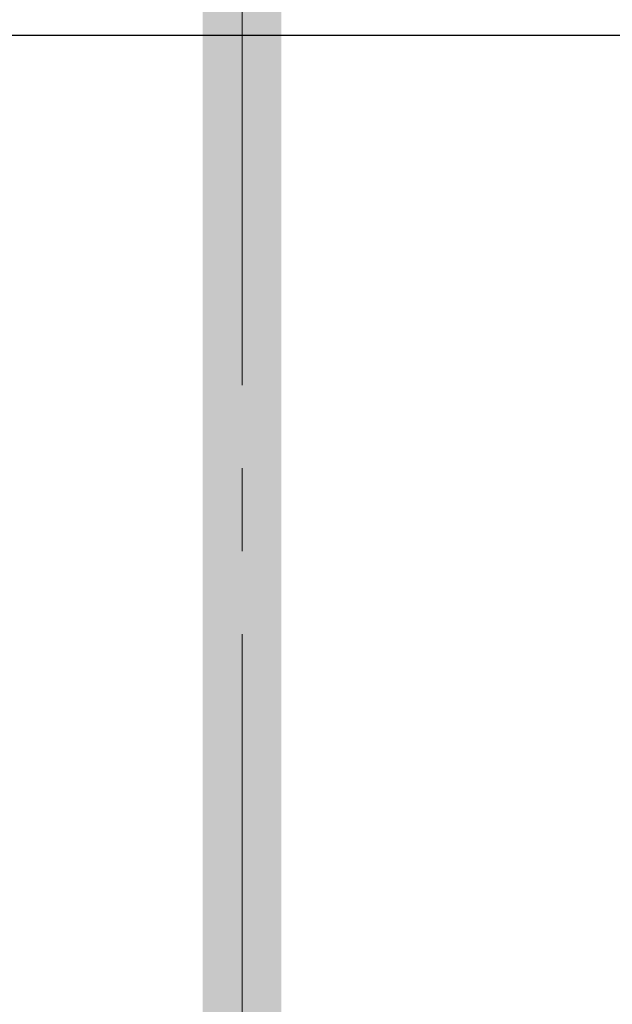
# Model space of a CAD drawing. Header units: millimetres. Extents: x -37445 to 120667, y -123620 to 254214.
# Tile 37 of 219: x -240 to -13, y -87150 to -86774. Entities that reach past the tile are written whole.
import ezdxf

# ---------------------------------------------------------------- set-up
doc = ezdxf.new("R2010")
doc.units = ezdxf.units.MM
doc.linetypes.add('xref_ACAD-LSN_dyspozytornia_PW_rzuty_12$0$CENTER2', pattern=[28.575, 19.05, -3.175, 3.175, -3.175])
doc.linetypes.add('xref_ACAD-LSN_dyspozytornia_PW_rzuty_12$0$DASHED', pattern=[19.05, 12.7, -6.35])
for name, color, linetype, lineweight in [('xref', 8, 'Continuous', 13), ('xref_ACAD-LSN_dyspozytornia_PW_rzuty_12$0$A widok wyżej', 8, 'xref_ACAD-LSN_dyspozytornia_PW_rzuty_12$0$DASHED', 9), ('xref_ACAD-LSN_dyspozytornia_PW_rzuty_12$0$A zakres', 8, 'Continuous', 13), ('xref_ACAD-LSN_dyspozytornia_PW_rzuty_12$0$A-Wall', 8, 'Continuous', 25), ('xref_ACAD-LSN_dyspozytornia_PW_rzuty_12$0$S-Grid-Iden', 8, 'xref_ACAD-LSN_dyspozytornia_PW_rzuty_12$0$CENTER2', 9)]:
    doc.layers.add(name, color=color, linetype=linetype, lineweight=lineweight)

# ---------------------------------------------------------------- blocks, each defined once
blk = doc.blocks.new('xref_ACAD-LSN_dyspozytornia_PW_rzuty_12')
at = {"layer": 'xref_ACAD-LSN_dyspozytornia_PW_rzuty_12$0$A widok wyżej', "ltscale": 0.4}
blk.add_lwpolyline([(65352.684, 82011.22), (72855.684, 82011.22)], dxfattribs=at)
at = {"layer": 'xref_ACAD-LSN_dyspozytornia_PW_rzuty_12$0$A zakres', "linetype": 'xref_ACAD-LSN_dyspozytornia_PW_rzuty_12$0$DASHED', "const_width": 3}
blk.add_lwpolyline([(67446.184, 82031.22), (67446.184, 80639.22), (72869.684, 80639.22), (72869.684, 82031.22)], close=True, dxfattribs=at)
at = {"layer": 'xref_ACAD-LSN_dyspozytornia_PW_rzuty_12$0$A-Wall', "linetype": 'Continuous', "lineweight": 25}
blk.add_line((67461.684, 82011.22), (67430.684, 82011.22), dxfattribs=at)
at = {"layer": 'xref_ACAD-LSN_dyspozytornia_PW_rzuty_12$0$S-Grid-Iden'}
blk.add_lwpolyline([(67446.184, 82131.22), (67446.184, 80539.22)], dxfattribs=at)

msp = doc.modelspace()

# ---------------------------------------------------------------- block references
at = {"layer": 'xref', "xscale": 10, "yscale": 10, "zscale": 10}
msp.add_blockref('xref_ACAD-LSN_dyspozytornia_PW_rzuty_12', (-674616.84, -906892.2), dxfattribs=at)

doc.saveas('drawing.dxf')
